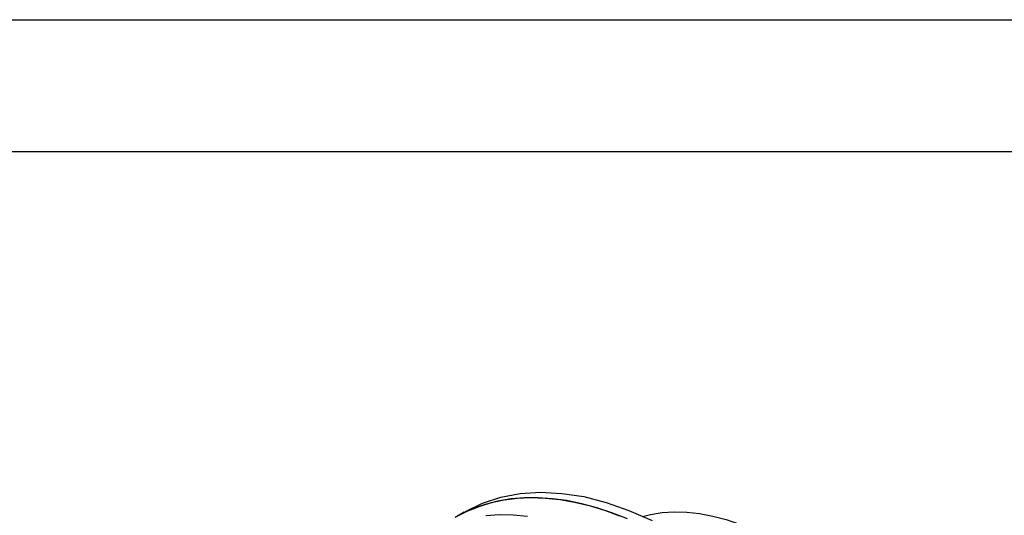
# Model space of a CAD drawing. Header units: millimetres. Extents: x 0 to 768, y 0 to 594.
# Tile 8 of 9: x 525 to 656, y 528 to 594. Entities that reach past the tile are written whole.
import ezdxf

# ---------------------------------------------------------------- set-up
doc = ezdxf.new("R2010")
doc.units = ezdxf.units.MM
doc.header["$LTSCALE"] = 2.75
doc.layers.add('TEXT', color=140, linetype='Continuous', lineweight=25)

msp = doc.modelspace()

# ---------------------------------------------------------------- linework, layer by layer
at = {"color": 7, "linetype": 'Continuous'}
msp.add_line((0.01, 593.73), (768.36, 593.73), dxfattribs=at)
msp.add_line((584.04, 528.46), (582.81, 527.74))
at = {"flags": 128}
for points in [[(605.67, 527.55), (603.63, 528.36), (601.61, 529.03), (599.62, 529.57), (597.66, 529.97), (595.73, 530.23), (593.85, 530.36), (592.01, 530.34), (590.22, 530.19), (588.49, 529.9), (586.82, 529.48), (585.21, 528.91), (583.67, 528.21), (582.81, 527.74)], [(582.94, 527.82), (584.44, 528.58), (586.01, 529.21), (587.65, 529.71), (589.35, 530.07), (591.11, 530.29), (592.93, 530.37), (594.79, 530.31), (596.7, 530.12), (598.64, 529.78), (600.62, 529.31), (602.62, 528.71), (604.65, 527.97)], [(584.05, 528.45), (584.18, 528.53), (586.45, 529.63), (588.89, 530.42), (591.46, 530.91), (594.17, 531.08), (596.98, 530.94), (599.88, 530.5), (602.85, 529.74), (605.88, 528.68), (608.95, 527.33)], [(586.89, 528.01), (588.69, 528.12), (590.53, 528.09), (592.42, 527.92)], [(607.68, 527.89), (608.74, 528.14), (610.29, 528.38), (611.9, 528.47), (613.56, 528.43), (615.26, 528.25), (616.99, 527.93), (618.76, 527.47), (620.56, 526.87), (622.37, 526.15), (624.2, 525.29), (626.03, 524.3), (627.87, 523.19), (629.69, 521.96), (631.51, 520.61), (633.31, 519.15), (635.08, 517.58), (636.83, 515.92), (638.53, 514.15), (640.2, 512.3), (641.81, 510.36)]]:
    msp.add_lwpolyline(points, dxfattribs=at)
at = {"layer": 'TEXT'}
msp.add_line((17.46, 576.26), (750.89, 576.26), dxfattribs=at)

doc.saveas('drawing.dxf')
